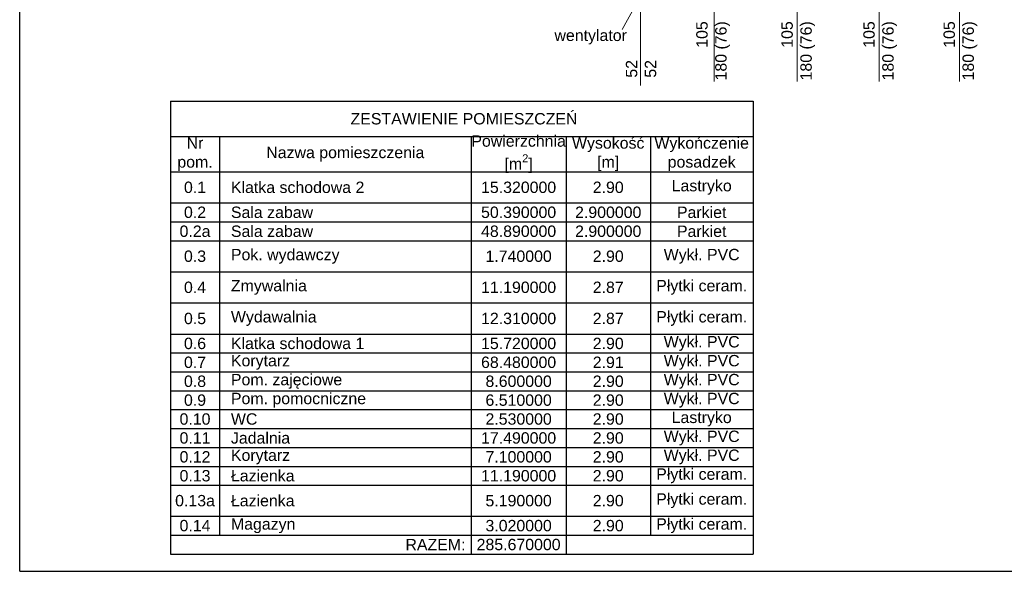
# Model space of a CAD drawing. Header units: millimetres. Extents: x 2341 to 31069, y -7915 to 10644.
# Tile 32 of 105: x 2341 to 4072, y 7774 to 8743. Entities that reach past the tile are written whole.
import ezdxf

# ---------------------------------------------------------------- set-up
doc = ezdxf.new("R2010")
doc.units = ezdxf.units.MM
for name, color, linetype, lineweight in [('B_Opis pomieszczeń', 74, 'Continuous', 25), ('opisy', 5, 'Continuous', 5), ('ściany nośne', 1, 'Continuous', 25)]:
    doc.layers.add(name, color=color, linetype=linetype, lineweight=lineweight)
doc.styles.get("Standard").update_dxf_attribs({"font": 'ARIAL.TTF'})

# ---------------------------------------------------------------- blocks, each defined once
blk = doc.blocks.new('*T272')
at = {"layer": 'B_Opis pomieszczeń', "color": 0, "linetype": 'ByBlock', "lineweight": -2, "transparency": 16777216}
for p, q in [((0, 0), (1023.8, 0)), ((0, 0), (0, -796)), ((1023.8, 0), (1023.8, -796)), ((0, -62.1), (1023.8, -62.1)), ((86.1, -62.1), (86.1, -762.8)), ((528.4, -62.1), (528.4, -796)), ((695.2, -62.1), (695.2, -796)), ((843.4, -62.1), (843.4, -762.8)), ((0, -124.1), (1023.8, -124.1)), ((0, -178.8), (1023.8, -178.8)), ((0, -212), (1023.8, -212)), ((0, -245.3), (1023.8, -245.3)), ((0, -299.9), (1023.8, -299.9)), ((0, -354.6), (1023.8, -354.6)), ((0, -409.3), (1023.8, -409.3)), ((0, -442.5), (1023.8, -442.5)), ((0, -475.8), (1023.8, -475.8)), ((0, -509), (1023.8, -509)), ((0, -542.2), (1023.8, -542.2)), ((0, -575.4), (1023.8, -575.4)), ((0, -608.7), (1023.8, -608.7)), ((0, -641.9), (1023.8, -641.9)), ((0, -675.1), (1023.8, -675.1)), ((0, -729.5), (1023.8, -729.5)), ((0, -762.8), (1023.8, -762.8)), ((0, -796), (1023.8, -796))]:
    blk.add_line(p, q, dxfattribs=at)
at = {"layer": 'B_Opis pomieszczeń', "color": 0, "transparency": 16777216, "char_height": 20}
for s, insert, width, attachment_point in [(' ZESTAWIENIE POMIESZCZEŃ', (511.9, -31), 1023.655, 5), ('Nr pom.', (43, -93.1), 85.976, 5), ('\\A1;Powierzchnia [m{\\H0.7x;\\S2^ ;}]', (611.8, -93.1), 166.699, 5), ('\\A1;Wysokość [m]', (769.3, -93.1), 148.078, 5), ('Wykończenie posadzek', (933.6, -93.1), 180.286, 5), ('Nazwa pomieszczenia', (307.2, -93.1), 442.137, 5), ('Klatka schodowa 2', (106.1, -151.5), 402.257, 4), ('Lastryko', (933.6, -151.5), 180.286, 5), ('0.1', (43, -151.5), 85.976, 5), ('15.320000', (611.8, -151.5), 166.699, 5), ('2.90', (769.3, -151.5), 148.078, 5), ('0.2', (43, -195.4), 85.976, 5), ('Sala zabaw', (106.1, -195.4), 402.257, 4), ('50.390000', (611.8, -195.4), 166.699, 5), ('2.900000', (769.3, -195.4), 148.078, 5), ('Parkiet', (933.6, -195.4), 180.286, 5), ('0.2a', (43, -228.7), 85.976, 5), ('Sala zabaw', (106.1, -228.7), 402.257, 4), ('48.890000', (611.8, -228.7), 166.699, 5), ('2.900000', (769.3, -228.7), 148.078, 5), ('Parkiet', (933.6, -228.7), 180.286, 5), ('Pok. wydawczy', (106.1, -272.6), 402.257, 4), ('Wykł. PVC', (933.6, -272.6), 180.286, 5), ('0.3', (43, -272.6), 85.976, 5), ('1.740000', (611.8, -272.6), 166.699, 5), ('2.90', (769.3, -272.6), 148.078, 5), ('Płytki ceram.', (933.6, -327.3), 180.286, 5), ('0.4', (43, -327.3), 85.976, 5), ('Zmywalnia', (106.1, -327.3), 402.257, 4), ('11.190000', (611.8, -327.3), 166.699, 5), ('2.87', (769.3, -327.3), 148.078, 5), ('Płytki ceram.', (933.6, -382), 180.286, 5), ('0.5', (43, -382), 85.976, 5), ('Wydawalnia', (106.1, -382), 402.257, 4), ('12.310000', (611.8, -382), 166.699, 5), ('2.87', (769.3, -382), 148.078, 5), ('0.6', (43, -425.9), 85.976, 5), ('Klatka schodowa 1', (106.1, -425.9), 402.257, 4), ('15.720000', (611.8, -425.9), 166.699, 5), ('2.90', (769.3, -425.9), 148.078, 5), ('Wykł. PVC', (933.6, -425.9), 180.286, 5), ('0.7', (43, -459.1), 85.976, 5), ('Korytarz ', (106.1, -459.1), 402.257, 4), ('68.480000', (611.8, -459.1), 166.699, 5), ('2.91', (769.3, -459.1), 148.078, 5), ('Wykł. PVC', (933.6, -459.1), 180.286, 5), ('0.8', (43, -492.4), 85.976, 5), ('Pom. zajęciowe', (106.1, -492.4), 402.257, 4), ('8.600000', (611.8, -492.4), 166.699, 5), ('2.90', (769.3, -492.4), 148.078, 5), ('Wykł. PVC', (933.6, -492.4), 180.286, 5), ('0.9', (43, -525.6), 85.976, 5), ('Pom. pomocniczne', (106.1, -525.6), 402.257, 4), ('6.510000', (611.8, -525.6), 166.699, 5), ('2.90', (769.3, -525.6), 148.078, 5), ('Wykł. PVC', (933.6, -525.6), 180.286, 5), ('0.10', (43, -558.8), 85.976, 5), ('WC', (106.1, -558.8), 402.257, 4), ('2.530000', (611.8, -558.8), 166.699, 5), ('2.90', (769.3, -558.8), 148.078, 5), ('Lastryko', (933.6, -558.8), 180.286, 5), ('0.11', (43, -592.1), 85.976, 5), ('Jadalnia', (106.1, -592.1), 402.257, 4), ('17.490000', (611.8, -592.1), 166.699, 5), ('2.90', (769.3, -592.1), 148.078, 5), ('Wykł. PVC', (933.6, -592.1), 180.286, 5), ('0.12', (43, -625.3), 85.976, 5), ('Korytarz ', (106.1, -625.3), 402.257, 4), ('7.100000', (611.8, -625.3), 166.699, 5), ('2.90', (769.3, -625.3), 148.078, 5), ('Wykł. PVC', (933.6, -625.3), 180.286, 5), ('Płytki ceram.', (933.6, -658.5), 180.286, 5), ('0.13', (43, -658.5), 85.976, 5), ('Łazienka', (106.1, -658.5), 402.257, 4), ('11.190000', (611.8, -658.5), 166.699, 5), ('2.90', (769.3, -658.5), 148.078, 5), ('Płytki ceram.', (933.6, -702.3), 180.286, 5), ('0.13a', (43, -702.3), 85.976, 5), ('Łazienka', (106.1, -702.3), 402.257, 4), ('5.190000', (611.8, -702.3), 166.699, 5), ('2.90', (769.3, -702.3), 148.078, 5), ('Płytki ceram.', (933.6, -746.2), 180.286, 5), ('0.14', (43, -746.2), 85.976, 5), ('Magazyn', (106.1, -746.2), 402.257, 4), ('3.020000', (611.8, -746.2), 166.699, 5), ('2.90', (769.3, -746.2), 148.078, 5), ('RAZEM:', (518.4, -779.4), 508.352, 6), ('285.670000', (611.8, -779.4), 166.699, 5)]:
    blk.add_mtext(s, dxfattribs=dict(at, insert=insert, width=width, attachment_point=attachment_point))

msp = doc.modelspace()

# ---------------------------------------------------------------- linework, layer by layer
at = {"layer": 'opisy', "color": 7}
for p, q in [((3432.2, 8627.7), (3432.2, 8799.7)), ((3561.7, 8799.7), (3561.7, 8635.1)), ((3707.7, 8799.7), (3707.7, 8635.1)), ((3851.7, 8799.7), (3851.7, 8635.1)), ((3992.7, 8799.7), (3992.7, 8635.1)), ((3400, 8726), (3421.5, 8765.7))]:
    msp.add_line(p, q, dxfattribs=at)
at = {"layer": 'ściany nośne', "color": 0}
for q in [(2341, 10643.8), (7941, 7773.8)]:
    msp.add_line((2341, 7773.8), q, dxfattribs=at)

# ---------------------------------------------------------------- block references
msp.add_blockref('*T272', (2606.2, 8600.2))

# ---------------------------------------------------------------- texts
at = {"layer": 'opisy', "color": 7, "insert": (3281, 8726), "char_height": 20, "width": 104.913, "attachment_point": 1}
msp.add_mtext('wentylator', dxfattribs=at)
at = {"layer": 'opisy', "color": 7, "char_height": 20, "width": 104.913, "rotation": 90}
for s, insert, attachment_point in [('105\\P180 (76)', (3589.6, 8740.7), 9), ('105\\P180 (76)', (3679.9, 8740.7), 3), ('105\\P180 (76)', (3823.9, 8740.7), 3), ('105\\P180 (76)', (3964.9, 8740.7), 3), ('52\\P52 ', (3406.5, 8641.5), 1)]:
    msp.add_mtext(s, dxfattribs=dict(at, insert=insert, attachment_point=attachment_point))

doc.saveas('drawing.dxf')
